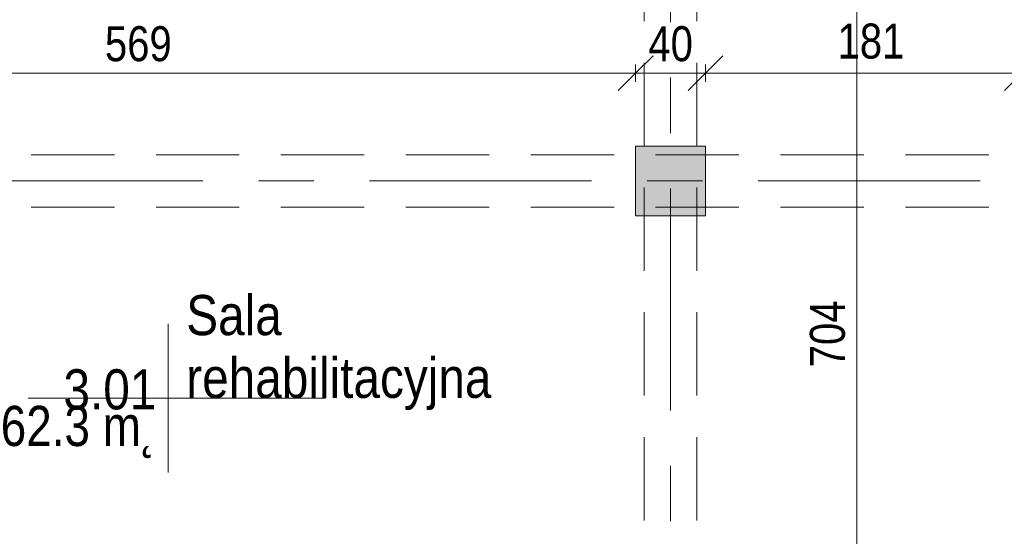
# Model space of a CAD drawing. Header units: centimetres. Extents: x -1737 to 22393, y -8842 to 3838.
# Tile 4 of 174: x -985 to -422, y 685 to 981. Entities that reach past the tile are written whole.
import ezdxf

# ---------------------------------------------------------------- set-up
doc = ezdxf.new("R2010")
doc.units = ezdxf.units.CM
doc.linetypes.add('Oś', pattern=[222.25, 127, -31.75, 31.75, -31.75])
doc.linetypes.add('Ukryte', pattern=[71.438, 47.625, -23.813])
for name, color, linetype, lineweight in [('A-ANNO-DIMS', 211, 'Continuous', 13), ('A-ANNO-DIMS-100', 211, 'Continuous', 13), ('A-AREA-IDEN', 2, 'Continuous', 13), ('A-DETL-HDLN', 90, 'Ukryte', 9), ('S-COLS', 52, 'Continuous', 13), ('S-GRID', 1, 'Continuous', 13)]:
    doc.layers.add(name, color=color, linetype=linetype, lineweight=lineweight)
doc.styles.add('Arial Narrow_2', font='ARIALN.TTF', dxfattribs={"height": 20})
doc.styles.add('Arial_7', font='arial.ttf', dxfattribs={"width": 0.85, "height": 23})
doc.dimstyles.new('Diagonal_1_100__0__wewnętrzne', dxfattribs={"dimscale": 30.48, "dimtxt": 20.468619, "dimasz": 0.656168, "dimexe": 0.164042, "dimexo": 0.0625, "dimgap": 0.032808, "dimtad": 1, "dimdec": 0, "dimdsep": 46, "dimtxsty": 'Arial Narrow_2', "dimblk1": 'OBLIQUE', "dimblk2": 'OBLIQUE', "dimsah": 1, "dimcen": 0.09, "dimazin": 0, "dimtfac": 1, "dimtdec": 4, "dimtix": 1, "dimtmove": 0, "dimatfit": 3, "dimfxl": 0, "dimtvp": 1, "dimtolj": 1, "dimtzin": 0, "dimarcsym": 0})
doc.dimstyles.new('Diagonal_1_100__0__wewnętrzne_2', dxfattribs={"dimscale": 30.48, "dimtxt": 20.468619, "dimasz": 0.656168, "dimexe": 0.164042, "dimexo": 0.0625, "dimgap": 0.032808, "dimtad": 1, "dimdec": 0, "dimdsep": 46, "dimtxsty": 'Arial Narrow_2', "dimblk1": 'OBLIQUE', "dimblk2": 'OBLIQUE', "dimsah": 1, "dimcen": 0.09, "dimazin": 0, "dimtfac": 1, "dimtdec": 4, "dimtix": 1, "dimtmove": 2, "dimatfit": 3, "dimfxl": 0, "dimtvp": 1, "dimtolj": 1, "dimtzin": 0, "dimarcsym": 0})

# ---------------------------------------------------------------- blocks, each defined once
blk = doc.blocks.new('M_Concrete-Square-Column - 400 x 400mm-1512407-3_piętro I __3_90 m_ - stan projektowany')
at = {"layer": 'S-COLS', "lineweight": 9}
blk.add_hatch(color=253, dxfattribs=at).paths.add_polyline_path([(20, -20), (20, 20), (-20, 20), (-20, -20), (11, -20)], flags=0)
for p, q in [((20, 20), (-20, 20)), ((-20, 20), (-20, -20)), ((20, -20), (20, 20)), ((-20, -20), (20, -20))]:
    blk.add_line(p, q, dxfattribs=at)
blk = doc.blocks.new('DIMBLOCK42-3_piętro I __3_90 m_ - stan projektowany')
at = {"layer": 'A-ANNO-DIMS-100', "transparency": 16777216}
for p, q in [((-1201.62, 950.03), (-1191.62, 960.03)), ((-632.62, 950.03), (-622.62, 960.03)), ((-1201.62, 955.03), (-1201.62, 945.03)), ((-1201.62, 950.03), (-1201.62, 955.03)), ((-632.62, 945.03), (-632.62, 955.03)), ((-1201.62, 950.03), (-1211.62, 940.03)), ((-1201.62, 950.03), (-632.62, 950.03)), ((-632.62, 950.03), (-642.62, 940.03)), ((-632.62, 950.03), (-632.62, 945.03))]:
    blk.add_line(p, q, dxfattribs=at)
at = {"layer": 'A-ANNO-DIMS-100', "color": 0, "transparency": 16777216, "insert": (-936.13, 976.88), "char_height": 20, "width": 45.6158, "attachment_point": 1, "line_spacing_factor": 0.974696, "style": 'Arial Narrow_2'}
blk.add_mtext('569', dxfattribs=at)
blk = doc.blocks.new('_Oblique')
at = {"color": 0, "linetype": 'ByBlock', "lineweight": -2}
blk.add_line((-0.5, -0.5), (0.5, 0.5), dxfattribs=at)
blk = doc.blocks.new('DIMBLOCK43-3_piętro I __3_90 m_ - stan projektowany')
at = {"layer": 'A-ANNO-DIMS-100', "transparency": 16777216}
for p, q in [((-632.62, 950.03), (-622.62, 960.03)), ((-592.62, 950.03), (-582.62, 960.03)), ((-632.62, 945.03), (-632.62, 955.03)), ((-592.62, 945.03), (-592.62, 955.03)), ((-632.62, 950.03), (-642.62, 940.03)), ((-632.62, 950.03), (-592.62, 950.03)), ((-632.62, 950.03), (-632.62, 945.03)), ((-592.62, 950.03), (-602.62, 940.03)), ((-592.62, 950.03), (-592.62, 945.03))]:
    blk.add_line(p, q, dxfattribs=at)
at = {"layer": 'A-ANNO-DIMS-100', "color": 0, "transparency": 16777216, "insert": (-625.29, 976.88), "char_height": 20, "width": 30.4105, "attachment_point": 1, "line_spacing_factor": 0.974696, "style": 'Arial Narrow_2'}
blk.add_mtext('40', dxfattribs=at)
blk = doc.blocks.new('DIMBLOCK44-3_piętro I __3_90 m_ - stan projektowany')
at = {"layer": 'A-ANNO-DIMS-100', "transparency": 16777216}
for p, q in [((-592.62, 950.03), (-582.62, 960.03)), ((-411.62, 950.03), (-401.62, 960.03)), ((-592.62, 945.03), (-592.62, 955.03)), ((-411.62, 945.03), (-411.62, 955.03)), ((-592.62, 950.03), (-602.62, 940.03)), ((-592.62, 950.03), (-411.62, 950.03)), ((-592.62, 950.03), (-592.62, 945.03)), ((-411.62, 950.03), (-421.62, 940.03)), ((-411.62, 950.03), (-411.62, 945.03))]:
    blk.add_line(p, q, dxfattribs=at)
at = {"layer": 'A-ANNO-DIMS-100', "color": 0, "transparency": 16777216, "insert": (-517.08, 978.4), "char_height": 20, "width": 45.6158, "attachment_point": 1, "line_spacing_factor": 0.974696, "style": 'Arial Narrow_2'}
blk.add_mtext('181', dxfattribs=at)
blk = doc.blocks.new('DIMBLOCK60-3_piętro I __3_90 m_ - stan projektowany')
at = {"layer": 'A-ANNO-DIMS-100', "transparency": 16777216}
for p, q in [((-506.04, 1123.33), (-516.04, 1133.33)), ((-501.04, 1123.33), (-511.04, 1123.33)), ((-506.04, 419.33), (-506.04, 1123.33)), ((-506.04, 1123.33), (-496.04, 1113.33)), ((-506.04, 1123.33), (-501.04, 1123.33)), ((-506.04, 419.33), (-516.04, 429.33)), ((-511.04, 419.33), (-501.04, 419.33)), ((-506.04, 419.33), (-511.04, 419.33)), ((-506.04, 419.33), (-496.04, 409.33))]:
    blk.add_line(p, q, dxfattribs=at)
at = {"layer": 'A-ANNO-DIMS-100', "color": 0, "transparency": 16777216, "insert": (-532.89, 781.69), "char_height": 20, "width": 45.6158, "attachment_point": 1, "rotation": 90, "line_spacing_factor": 0.974696, "style": 'Arial Narrow_2'}
blk.add_mtext('704', dxfattribs=at)
blk = doc.blocks.new('METKA_POMIESZCZENIA2 - Rozbudowana - bez ramki-2396678-3_piętro I __3_90 m_ - stan projektowany')
at = {"layer": 'A-AREA-IDEN'}
for p, q in [((0, 0.425), (0, 0)), ((0.0976, 0), (-0.8, 0)), ((-0.8, 0), (0.9, 0)), ((0, 0), (0, -0.425))]:
    blk.add_line(p, q, dxfattribs=at)

msp = doc.modelspace()

# ---------------------------------------------------------------- linework, layer by layer
at = {"layer": 'A-DETL-HDLN'}
for p, q in [((-627.62, 408.33), (-627.62, 2788.33)), ((-627.62, 408.33), (-627.62, 2788.33)), ((-597.62, 408.33), (-597.62, 2788.33)), ((-597.62, 408.33), (-597.62, 2788.33)), ((-1192.62, 903.33), (1167.38, 903.33)), ((-1192.62, 903.33), (1167.38, 903.33)), ((-1192.62, 873.33), (1167.38, 873.33)), ((-1192.62, 873.33), (1167.38, 873.33))]:
    msp.add_line(p, q, dxfattribs=at)
at = {"layer": 'S-GRID', "linetype": 'Oś'}
for p, q in [((-612.62, 2884.27), (-612.62, 27.13)), ((1342.46, 888.33), (-1368.76, 888.33))]:
    msp.add_line(p, q, dxfattribs=at)

# ---------------------------------------------------------------- block references
at = {"layer": 'A-AREA-IDEN', "xscale": 99.99999999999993, "yscale": 99.99999999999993, "zscale": 99.99999999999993}
msp.add_blockref('METKA_POMIESZCZENIA2 - Rozbudowana - bez ramki-2396678-3_piętro I __3_90 m_ - stan projektowany', (-900.03, 764), dxfattribs=at)
at = {"layer": 'S-COLS', "lineweight": 9}
msp.add_blockref('M_Concrete-Square-Column - 400 x 400mm-1512407-3_piętro I __3_90 m_ - stan projektowany', (-612.62, 888.33), dxfattribs=at)

# ---------------------------------------------------------------- texts
at = {"layer": 'A-AREA-IDEN', "char_height": 23, "line_spacing_factor": 0.936439, "style": 'Arial_7'}
for s, insert, width, attachment_point in [('\\pt84.99995,169.9999,255.00008,340.00003,424.99998,509.99993,595.00011,680.00006,765.00001,849.99996,934.99991,1020.00009,1105.00004,1189.99999,1274.99994,1359.99989,1445.00007,1530.00002,1614.99997,1699.99992,1785.0001,1870.00005,1955,2039.99995,2124.9999,2210.00008,2295.00003,2379.99998,2464.99993,2550.00011,2635.00006,2720.00001;Sala\\Prehabilitacyjna', (-889.6, 757.22), 172.04, 7), ('\\pt84.99995,169.9999,255.00008,340.00003,424.99998,509.99993,595.00011,680.00006,765.00001,849.99996,934.99991,1020.00009,1105.00004,1189.99999,1274.99994,1359.99989,1445.00007,1530.00002,1614.99997,1699.99992,1785.0001,1870.00005,1955,2039.99995,2124.9999,2210.00008,2295.00003,2379.99998,2464.99993,2550.00011,2635.00006,2720.00001;3.01', (-906.68, 757.22), 52.87, 9), ('\\pt84.99995,169.9999,255.00008,340.00003,424.99998,509.99993,595.00011,680.00006,765.00001,849.99996,934.99991,1020.00009,1105.00004,1189.99999,1274.99994,1359.99989,1445.00007,1530.00002,1614.99997,1699.99992,1785.0001,1870.00005,1955,2039.99995,2124.9999,2210.00008,2295.00003,2379.99998,2464.99993,2550.00011,2635.00006,2720.00001;62.3 m˛', (-906.68, 759.61), 91.63, 3)]:
    msp.add_mtext(s, dxfattribs=dict(at, insert=insert, width=width, attachment_point=attachment_point))

# ---------------------------------------------------------------- dimensions: what is measured, and where the dimension line sits
at = {"layer": 'A-ANNO-DIMS'}
dim = msp.add_linear_dim(base=(-506.04, 1123.33), p1=(-511.04, 419.33), p2=(-501.04, 1123.33), angle=90, dimstyle='Diagonal_1_100__0__wewnętrzne_2', override={"dimpost": '<>', "dimfxl": 704.071019}, dxfattribs=at)
dim.commit()
dim.dimension.update_dxf_attribs({"geometry": 'DIMBLOCK60-3_piętro I __3_90 m_ - stan projektowany', "text_midpoint": (-519.56, 804.49), "dimtype": 160, "text_rotation": 90})
dim = msp.add_linear_dim(base=(-632.62, 950.03), p1=(-1201.62, 955.03), p2=(-632.62, 945.03), angle=0, dimstyle='Diagonal_1_100__0__wewnętrzne', override={"dimpost": '<>', "dimfxl": 569.087867}, dxfattribs=at)
dim.commit()
dim.dimension.update_dxf_attribs({"geometry": 'DIMBLOCK42-3_piętro I __3_90 m_ - stan projektowany', "text_midpoint": (-917.12, 961.24)})
dim = msp.add_linear_dim(base=(-592.62, 950.03), p1=(-632.62, 945.03), p2=(-592.62, 945.03), dimstyle='Diagonal_1_100__0__wewnętrzne', override={"dimpost": '<>', "dimfxl": 40}, dxfattribs=at)
dim.commit()
dim.dimension.update_dxf_attribs({"geometry": 'DIMBLOCK43-3_piętro I __3_90 m_ - stan projektowany', "text_midpoint": (-612.62, 961.24)})
dim = msp.add_linear_dim(base=(-411.62, 950.03), p1=(-592.62, 945.03), p2=(-411.62, 945.03), angle=0, dimstyle='Diagonal_1_100__0__wewnętrzne_2', override={"dimpost": '<>', "dimfxl": 181}, dxfattribs=at)
dim.commit()
dim.dimension.update_dxf_attribs({"geometry": 'DIMBLOCK44-3_piętro I __3_90 m_ - stan projektowany', "text_midpoint": (-494.28, 965.06), "dimtype": 160})

doc.saveas('drawing.dxf')
